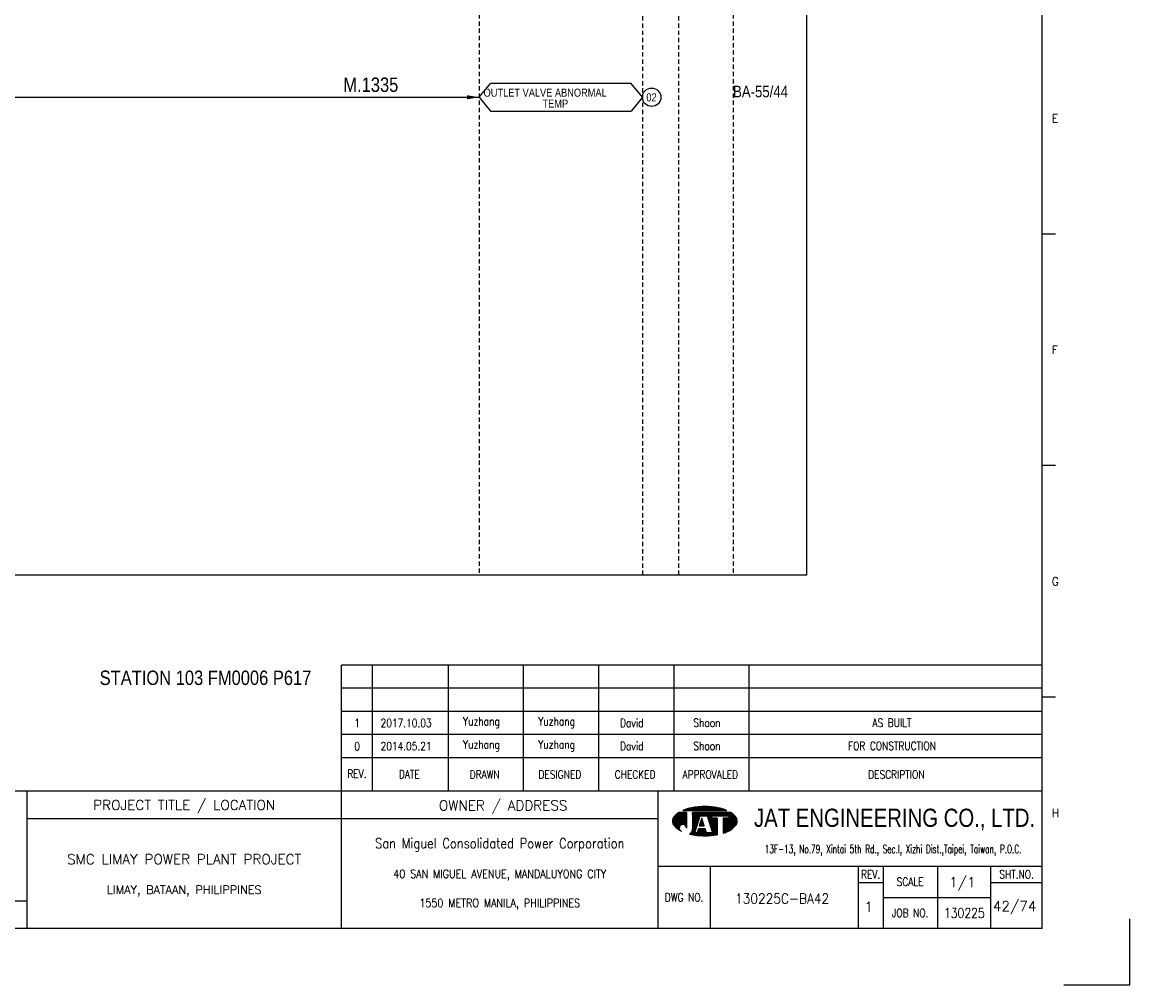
# Model space of a CAD drawing. Extents: x 1517 to 2483, y -111 to 571.
# Tile 3 of 4: x 2099 to 2483, y -111 to 223. Entities that reach past the tile are written whole.
import ezdxf
from ezdxf.enums import TextEntityAlignment as Align

# ---------------------------------------------------------------- set-up
doc = ezdxf.new("R2010")
doc.units = 0
doc.header["$MEASUREMENT"] = 0
doc.linetypes.add('HIDDEN', pattern=[4, 1.5, -1, 1.5])
doc.layers.get('0').update_dxf_attribs({"linetype": 'CONTINUOUS'})
doc.layers.get('DEFPOINTS').update_dxf_attribs({"linetype": 'CONTINUOUS'})
for name, color, linetype in [('B_DIM', 7, 'CONTINUOUS'), ('CON', 4, 'CONTINUOUS'), ('DCS', 7, 'CONTINUOUS'), ('HID', 2, 'HIDDEN'), ('T', 2, 'CONTINUOUS'), ('TEXT', 7, 'CONTINUOUS'), ('圖框CON', 4, 'CONTINUOUS'), ('框線', 6, 'CONTINUOUS')]:
    doc.layers.add(name, color=color, linetype=linetype)
doc.styles.add('AEH', font='simplex', dxfattribs={"width": 0.8, "bigfont": 'ae'})
doc.styles.add('DAYUKP', font='complex', dxfattribs={"bigfont": 'DAYUKP.SHX'})
doc.styles.add('E2', font='simplex.shx', dxfattribs={"height": 2})
doc.styles.add('E3', font='simplex.shx', dxfattribs={"height": 3})
doc.styles.add('ROMANS', font='romans', dxfattribs={"width": 0.8})
doc.styles.add('style3', font='ARIALN.TTF')
doc.styles.add('WMF-Arial0', font='arial.ttf')

# ---------------------------------------------------------------- blocks, each defined once
blk = doc.blocks.new('LEADER')
at = {"layer": 'CON'}
blk.add_solid([(0.85, -0.57), (0.85, -1.57), (3.85, -1.07)], dxfattribs=at)
blk = doc.blocks.new('1880-TITLE_BLK')
at = {"layer": 'TEXT', "color": 2, "linetype": 'Continuous', "style": 'E3'}
for tag, p in [('SCALE', (790.95, 31.17)), ('DWG_NO', (736.41, 26.44)), ('REV', (762.59, 23.97)), ('SHT_NO', (806.74, 23.97))]:
    blk.add_attdef(tag, text='', height=3, dxfattribs=at).set_placement(p, align=Align.MIDDLE)
at = {"layer": 'TEXT', "linetype": 'Continuous', "style": 'E2', "width": 0.6}
for tag, p in [('REV_DATE', (418.65, 19.76)), ('APPR_DATE', (492.93, 19.76))]:
    blk.add_attdef(tag, text='', height=2, dxfattribs=at).set_placement(p, align=Align.MIDDLE_LEFT)
blk = doc.blocks.new('1')
at = {"layer": 'B_DIM'}
for p, q in [((2181.53, 118.11), (1938.08, 118.11)), ((1938.08, 74.29), (1938.08, 118.11)), ((1948.92, 74.29), (1948.92, 118.11)), ((1975.28, 74.29), (1975.28, 118.11)), ((2001.39, 74.29), (2001.39, 118.11)), ((2027.5, 74.29), (2027.5, 118.11)), ((2053.62, 74.29), (2053.62, 118.11)), ((2079.73, 74.29), (2079.73, 118.11)), ((2181.53, 110.07), (1938.08, 110.07)), ((1938.08, 77.93), (1938.08, 104.33)), ((2181.53, 102.03), (1938.08, 102.03)), ((2181.53, 93.99), (1938.08, 93.99)), ((2181.53, 85.95), (1938.08, 85.95))]:
    blk.add_line(p, q, dxfattribs=at)
at = {"layer": 'DEFPOINTS'}
blk.add_lwpolyline([(2189, 7.08), (2211.97, 7.08), (2211.97, 30.05)], dxfattribs=at)
at = {"layer": 'T', "color": 0, "lineweight": -3}
for p, q in [((2053.09, 63.82), (2056.14, 66.87)), ((2053.09, 64.04), (2055.92, 66.87)), ((2053.11, 63.62), (2056.36, 66.87)), ((2053.12, 64.29), (2055.7, 66.87)), ((2053.14, 63.43), (2056.58, 66.87)), ((2053.18, 63.25), (2056.8, 66.87)), ((2053.18, 64.57), (2055.47, 66.87)), ((2053.24, 63.08), (2057.03, 66.87)), ((2053.29, 64.91), (2055.25, 66.87)), ((2053.3, 62.92), (2057.25, 66.87)), ((2053.37, 62.77), (2057.47, 66.87)), ((2053.45, 62.63), (2057.69, 66.87)), ((2053.54, 62.5), (2057.91, 66.86)), ((2053.61, 65.45), (2054.47, 66.31)), ((2053.64, 62.37), (2057.91, 66.64)), ((2053.74, 62.25), (2057.91, 66.42)), ((2053.84, 62.14), (2057.91, 66.2)), ((2053.95, 62.02), (2057.91, 65.98)), ((2054.07, 61.91), (2057.91, 65.75)), ((2054.18, 61.8), (2057.91, 65.53)), ((2056.94, 67.67), (2057.09, 67.82)), ((2057.16, 67.67), (2057.44, 67.95)), ((2057.39, 67.67), (2057.78, 68.07)), ((2057.61, 67.67), (2058.11, 68.18)), ((2057.83, 67.67), (2058.43, 68.27)), ((2058.05, 67.67), (2058.73, 68.35)), ((2058.27, 67.67), (2059.03, 68.43)), ((2058.49, 67.67), (2059.32, 68.49)), ((2058.72, 67.67), (2059.6, 68.55)), ((2058.94, 67.67), (2059.87, 68.6)), ((2059.16, 67.67), (2060.14, 68.65)), ((2059.38, 67.67), (2060.41, 68.7)), ((2059.6, 67.67), (2060.67, 68.74)), ((2059.82, 67.67), (2060.93, 68.77)), ((2060.05, 67.67), (2061.18, 68.81)), ((2060.05, 63.24), (2063.68, 66.87)), ((2060.05, 63.46), (2063.46, 66.87)), ((2060.05, 63.68), (2063.23, 66.87)), ((2060.05, 63.9), (2063.01, 66.87)), ((2060.05, 64.13), (2062.79, 66.87)), ((2060.05, 64.35), (2062.57, 66.87)), ((2060.05, 64.57), (2062.35, 66.87)), ((2060.05, 64.79), (2062.13, 66.87)), ((2060.05, 65.01), (2061.9, 66.87)), ((2060.05, 65.23), (2061.68, 66.87)), ((2060.05, 65.46), (2061.46, 66.87)), ((2060.05, 66.12), (2060.79, 66.87)), ((2060.05, 66.34), (2060.57, 66.87)), ((2060.05, 66.56), (2060.35, 66.87)), ((2060.05, 66.79), (2060.13, 66.87)), ((2060.05, 65.68), (2061.24, 66.87)), ((2060.05, 65.9), (2061.02, 66.87)), ((2060.05, 63.02), (2062.67, 65.64)), ((2060.27, 67.67), (2061.44, 68.84)), ((2060.49, 67.67), (2061.69, 68.87)), ((2060.71, 67.67), (2061.93, 68.89)), ((2060.93, 67.67), (2062.18, 68.91)), ((2061.15, 67.67), (2062.42, 68.93)), ((2061.38, 67.67), (2062.66, 68.95)), ((2061.6, 67.67), (2062.89, 68.97)), ((2061.82, 67.67), (2063.13, 68.98)), ((2062.04, 67.67), (2063.36, 68.99)), ((2062.26, 67.67), (2063.59, 69)), ((2062.48, 67.67), (2063.82, 69)), ((2062.71, 67.67), (2064.04, 69.01)), ((2062.83, 65.8), (2063.9, 66.87)), ((2062.93, 67.67), (2064.27, 69.01)), ((2063.05, 65.8), (2064.12, 66.87)), ((2063.15, 67.67), (2064.49, 69.01)), ((2063.27, 65.8), (2064.34, 66.87)), ((2063.37, 67.67), (2064.71, 69.01)), ((2063.49, 65.8), (2064.56, 66.87)), ((2063.59, 67.67), (2064.92, 69)), ((2063.72, 65.8), (2064.79, 66.87)), ((2063.81, 67.67), (2065.14, 69)), ((2063.94, 65.8), (2065.01, 66.87)), ((2064.04, 67.67), (2065.35, 68.99)), ((2064.16, 65.8), (2065.23, 66.87)), ((2064.26, 67.67), (2065.56, 68.98)), ((2064.38, 65.8), (2065.45, 66.87)), ((2064.48, 67.67), (2065.78, 68.97)), ((2064.6, 65.8), (2065.67, 66.87)), ((2064.7, 67.67), (2065.98, 68.95)), ((2064.82, 65.8), (2065.89, 66.87)), ((2064.92, 67.67), (2066.19, 68.94)), ((2065.05, 65.8), (2066.12, 66.87)), ((2065.14, 67.67), (2066.4, 68.92)), ((2065.16, 65.69), (2066.34, 66.87)), ((2065.22, 65.53), (2066.56, 66.87)), ((2065.27, 65.36), (2066.78, 66.87)), ((2065.32, 65.19), (2067, 66.87)), ((2065.37, 67.67), (2066.6, 68.9)), ((2065.38, 65.02), (2067.22, 66.87)), ((2065.43, 64.85), (2067.45, 66.87)), ((2065.48, 64.69), (2067.67, 66.87)), ((2065.54, 64.52), (2066.74, 65.71)), ((2065.59, 67.67), (2066.8, 68.88)), ((2065.59, 64.35), (2066.74, 65.49)), ((2065.81, 67.67), (2067, 68.86)), ((2066.03, 67.67), (2067.2, 68.84)), ((2066.25, 67.67), (2067.4, 68.82)), ((2066.47, 67.67), (2067.6, 68.79)), ((2066.7, 67.67), (2067.79, 68.77)), ((2066.82, 65.8), (2067.89, 66.87)), ((2066.92, 67.67), (2067.98, 68.74)), ((2067.04, 65.8), (2068.11, 66.87)), ((2067.14, 67.67), (2068.18, 68.71)), ((2067.26, 65.8), (2068.33, 66.87)), ((2067.36, 67.67), (2068.37, 68.68)), ((2067.48, 65.8), (2068.55, 66.87)), ((2067.58, 67.67), (2068.56, 68.64)), ((2067.71, 65.8), (2068.78, 66.87)), ((2067.81, 67.67), (2068.75, 68.61)), ((2067.93, 65.8), (2069, 66.87)), ((2068.03, 67.67), (2068.93, 68.58)), ((2068.15, 65.8), (2069.22, 66.87)), ((2068.25, 67.67), (2069.12, 68.54)), ((2068.37, 65.8), (2069.44, 66.87)), ((2068.47, 67.67), (2069.3, 68.5)), ((2068.59, 65.8), (2069.66, 66.87)), ((2068.69, 67.67), (2069.48, 68.46)), ((2068.81, 65.8), (2069.88, 66.87)), ((2068.91, 67.67), (2069.66, 68.42)), ((2069.04, 65.8), (2070.11, 66.87)), ((2069.14, 67.67), (2069.84, 68.37)), ((2069.26, 65.8), (2070.33, 66.87)), ((2069.36, 67.67), (2070.01, 68.33)), ((2069.48, 65.8), (2070.55, 66.87)), ((2069.58, 67.67), (2070.19, 68.28)), ((2069.7, 65.8), (2070.77, 66.87)), ((2069.8, 67.67), (2070.36, 68.23)), ((2069.92, 65.8), (2070.99, 66.87)), ((2070.02, 67.67), (2070.53, 68.18)), ((2070.14, 65.8), (2071.21, 66.87)), ((2070.24, 67.67), (2070.7, 68.13)), ((2070.37, 65.8), (2071.44, 66.87)), ((2070.47, 67.67), (2070.87, 68.07)), ((2070.59, 65.8), (2071.66, 66.87)), ((2070.69, 67.67), (2071.03, 68.02)), ((2070.75, 63.08), (2074.07, 66.4)), ((2070.75, 62.86), (2074.19, 66.3)), ((2070.75, 62.63), (2074.31, 66.2)), ((2070.75, 62.41), (2074.43, 66.09)), ((2070.75, 62.19), (2074.54, 65.98)), ((2070.75, 61.97), (2074.66, 65.87)), ((2070.75, 61.75), (2074.77, 65.76)), ((2070.75, 61.53), (2074.87, 65.65)), ((2070.75, 61.3), (2074.98, 65.53)), ((2070.81, 65.8), (2071.88, 66.87)), ((2070.91, 67.67), (2071.2, 67.96)), ((2071.03, 65.8), (2072.1, 66.87)), ((2071.13, 67.67), (2071.36, 67.9)), ((2071.25, 65.8), (2072.32, 66.87)), ((2071.35, 67.67), (2071.52, 67.84)), ((2071.47, 65.8), (2072.54, 66.87)), ((2071.57, 67.67), (2071.68, 67.77)), ((2071.7, 65.8), (2072.77, 66.87)), ((2071.8, 67.67), (2071.83, 67.71)), ((2071.92, 65.8), (2072.99, 66.87)), ((2072.14, 65.8), (2073.21, 66.87)), ((2072.36, 65.8), (2073.43, 66.87)), ((2072.58, 65.8), (2073.57, 66.78)), ((2072.62, 65.62), (2073.7, 66.69)), ((2072.62, 65.39), (2073.83, 66.6)), ((2072.62, 65.17), (2073.95, 66.5)), ((2054.29, 61.7), (2057.91, 65.31)), ((2054.41, 61.59), (2057.91, 65.09)), ((2054.53, 61.49), (2057.91, 64.87)), ((2054.65, 61.39), (2057.91, 64.65)), ((2054.78, 61.29), (2055.59, 62.11)), ((2054.9, 61.2), (2055.48, 61.77)), ((2056.12, 62.63), (2057.91, 64.42)), ((2056.46, 62.75), (2057.91, 64.2)), ((2056.7, 62.77), (2057.91, 63.98)), ((2056.9, 62.75), (2057.91, 63.76)), ((2057.08, 62.71), (2057.91, 63.54)), ((2057.23, 62.64), (2057.91, 63.32)), ((2057.37, 62.56), (2057.91, 63.09)), ((2057.5, 62.46), (2057.91, 62.87)), ((2057.61, 62.35), (2057.91, 62.65)), ((2057.7, 62.23), (2057.91, 62.43)), ((2057.79, 62.09), (2057.91, 62.21)), ((2057.85, 61.93), (2057.91, 61.99)), ((2057.89, 61.75), (2057.91, 61.76)), ((2059.09, 59.4), (2061.43, 61.74)), ((2059.86, 60.39), (2061.54, 62.07)), ((2059.98, 60.73), (2061.64, 62.39)), ((2060.03, 61), (2061.74, 62.72)), ((2060.05, 62.8), (2062.57, 65.32)), ((2060.05, 62.57), (2062.47, 64.99)), ((2060.05, 62.35), (2062.36, 64.67)), ((2060.05, 62.13), (2062.26, 64.34)), ((2060.05, 61.91), (2062.16, 64.02)), ((2060.05, 61.69), (2062.05, 63.69)), ((2060.05, 61.46), (2061.95, 63.37)), ((2062.45, 62.32), (2063.71, 63.57)), ((2062.5, 62.58), (2063.65, 63.74)), ((2062.6, 62.91), (2063.6, 63.91)), ((2062.68, 62.32), (2063.76, 63.4)), ((2062.7, 63.23), (2063.55, 64.08)), ((2062.8, 63.56), (2063.49, 64.25)), ((2062.9, 62.32), (2063.81, 63.24)), ((2062.91, 63.88), (2063.44, 64.42)), ((2063.01, 64.2), (2063.39, 64.58)), ((2063.11, 64.53), (2063.33, 64.75)), ((2063.12, 62.32), (2063.87, 63.07)), ((2063.21, 64.85), (2063.28, 64.92)), ((2063.34, 62.32), (2063.92, 62.9)), ((2063.56, 62.32), (2063.97, 62.73)), ((2063.78, 62.32), (2064.03, 62.56)), ((2064.01, 62.32), (2064.08, 62.39)), ((2065.65, 64.18), (2066.74, 65.27)), ((2065.7, 64.01), (2066.74, 65.05)), ((2065.75, 63.84), (2066.9, 65)), ((2065.81, 63.68), (2067.12, 65)), ((2065.86, 63.51), (2067.35, 65)), ((2065.91, 63.34), (2067.57, 65)), ((2065.97, 63.17), (2067.79, 65)), ((2066.02, 63), (2068.01, 65)), ((2066.07, 62.84), (2068.23, 65)), ((2066.13, 62.67), (2068.46, 65)), ((2066.18, 62.5), (2068.61, 64.93)), ((2066.23, 62.33), (2068.61, 64.71)), ((2066.29, 62.16), (2068.61, 64.48)), ((2066.34, 61.99), (2068.61, 64.26)), ((2066.39, 61.83), (2068.61, 64.04)), ((2066.45, 61.66), (2068.61, 63.82)), ((2066.5, 61.49), (2068.61, 63.6)), ((2066.56, 61.32), (2068.61, 63.38)), ((2066.61, 61.15), (2068.61, 63.15)), ((2066.66, 60.99), (2068.61, 62.93)), ((2066.72, 60.82), (2068.61, 62.71)), ((2066.77, 60.65), (2068.61, 62.49)), ((2066.82, 60.48), (2068.61, 62.27)), ((2066.88, 60.31), (2068.61, 62.05)), ((2066.93, 60.14), (2068.61, 61.82)), ((2066.98, 59.98), (2068.61, 61.6)), ((2070.75, 61.08), (2075.08, 65.41)), ((2070.75, 60.86), (2075.17, 65.28)), ((2070.75, 60.64), (2075.25, 65.14)), ((2070.75, 63.96), (2071.78, 65)), ((2070.75, 63.74), (2072, 65)), ((2070.75, 63.52), (2072.22, 65)), ((2070.75, 63.3), (2072.45, 65)), ((2070.75, 64.41), (2071.34, 65)), ((2070.75, 64.19), (2071.56, 65)), ((2070.75, 64.85), (2070.89, 65)), ((2070.75, 64.63), (2071.12, 65)), ((2070.75, 60.42), (2075.33, 64.99)), ((2070.75, 60.2), (2075.39, 64.84)), ((2070.75, 59.97), (2075.45, 64.67)), ((2070.75, 59.75), (2075.5, 64.5)), ((2071.07, 59.85), (2075.53, 64.32)), ((2071.42, 59.97), (2075.56, 64.12)), ((2071.78, 60.12), (2075.57, 63.9)), ((2072.17, 60.28), (2075.55, 63.67)), ((2072.59, 60.48), (2075.51, 63.4)), ((2073.08, 60.75), (2075.42, 63.1)), ((2073.74, 61.19), (2075.24, 62.69)), ((2055.03, 61.11), (2055.46, 61.53)), ((2055.16, 61.01), (2055.47, 61.33)), ((2055.3, 60.93), (2055.52, 61.15)), ((2055.43, 60.84), (2055.59, 60.99)), ((2055.57, 60.76), (2055.67, 60.85)), ((2055.71, 60.67), (2055.76, 60.73)), ((2055.85, 60.59), (2055.88, 60.62)), ((2056, 60.52), (2056, 60.52)), ((2056.14, 60.44), (2056.14, 60.44)), ((2057.91, 61.54), (2057.91, 61.55)), ((2059.28, 59.36), (2061.33, 61.42)), ((2059.46, 59.32), (2061.23, 61.09)), ((2059.64, 59.29), (2061.12, 60.77)), ((2059.83, 59.25), (2061.02, 60.44)), ((2060.02, 59.22), (2060.92, 60.12)), ((2060.05, 61.24), (2060.05, 61.24)), ((2060.21, 59.19), (2060.93, 59.91)), ((2060.4, 59.16), (2061.15, 59.91)), ((2060.59, 59.13), (2061.38, 59.91)), ((2060.78, 59.1), (2061.6, 59.91)), ((2060.98, 59.07), (2063.16, 61.25)), ((2061.17, 59.04), (2063.38, 61.25)), ((2061.37, 59.02), (2063.6, 61.25)), ((2061.57, 59), (2063.82, 61.25)), ((2061.68, 59.99), (2062.94, 61.25)), ((2061.77, 58.97), (2064.04, 61.25)), ((2061.78, 60.32), (2062.71, 61.25)), ((2061.88, 60.64), (2062.49, 61.25)), ((2061.97, 58.95), (2064.27, 61.25)), ((2061.99, 60.96), (2062.27, 61.25)), ((2062.17, 58.94), (2064.45, 61.21)), ((2062.38, 58.92), (2064.51, 61.05)), ((2062.58, 58.9), (2064.56, 60.88)), ((2062.79, 58.89), (2064.61, 60.71)), ((2063, 58.88), (2064.67, 60.54)), ((2063.21, 58.87), (2064.72, 60.37)), ((2063.43, 58.86), (2064.77, 60.2)), ((2063.64, 58.85), (2064.82, 60.03)), ((2063.86, 58.85), (2064.92, 59.91)), ((2064.08, 58.84), (2065.15, 59.91)), ((2064.3, 58.84), (2065.37, 59.91)), ((2064.52, 58.84), (2065.59, 59.91)), ((2064.74, 58.85), (2065.81, 59.91)), ((2064.97, 58.85), (2066.03, 59.91)), ((2065.2, 58.86), (2066.25, 59.91)), ((2065.43, 58.87), (2066.48, 59.91)), ((2065.66, 58.88), (2066.7, 59.91)), ((2065.9, 58.89), (2066.92, 59.91)), ((2066.14, 58.91), (2068.61, 61.38)), ((2066.38, 58.93), (2068.61, 61.16)), ((2066.62, 58.95), (2068.61, 60.94)), ((2066.87, 58.97), (2068.61, 60.72)), ((2067.11, 59), (2068.61, 60.49)), ((2067.37, 59.03), (2068.61, 60.27)), ((2067.62, 59.06), (2068.61, 60.05)), ((2067.88, 59.1), (2068.61, 59.83)), ((2068.14, 59.14), (2068.61, 59.61)), ((2068.4, 59.18), (2068.61, 59.38))]:
    blk.add_line(p, q, dxfattribs=at)
at = {"layer": 'T', "lineweight": -3}
for p, q in [((2057.91, 66.87), (2055.21, 66.87)), ((2056.73, 67.67), (2071.93, 67.67)), ((2057.91, 66.87), (2057.91, 61.52)), ((2073.45, 66.87), (2060.05, 66.87)), ((2060.05, 66.33), (2060.05, 66.87)), ((2060.05, 66.87), (2060.05, 61.23)), ((2060.85, 59.91), (2062.72, 65.8)), ((2062.72, 65.8), (2065.13, 65.8)), ((2063.79, 65.8), (2065.13, 65.8)), ((2065.13, 65.8), (2067, 59.91)), ((2066.74, 65.8), (2072.62, 65.8)), ((2066.74, 65), (2066.74, 65.8)), ((2072.62, 65.8), (2072.62, 65)), ((2061.8, 63.05), (2060.05, 61.24)), ((2063.26, 65), (2062.41, 62.32)), ((2062.41, 62.32), (2064.1, 62.32)), ((2064.1, 62.32), (2063.26, 65)), ((2068.61, 65), (2066.74, 65)), ((2068.61, 65), (2068.61, 59.21)), ((2072.62, 65), (2070.75, 65)), ((2070.75, 65), (2070.75, 59.74)), ((2061.65, 59.91), (2060.85, 59.91)), ((2062.08, 61.25), (2061.65, 59.91)), ((2064.44, 61.25), (2062.08, 61.25)), ((2064.86, 59.91), (2064.44, 61.25)), ((2067, 59.91), (2064.86, 59.91))]:
    blk.add_line(p, q, dxfattribs=at)
for centre, major_axis, start_param, end_param in [((2055.58, 63.92), (1.76, 1.76), 1.614811, 2.356194), ((2059.72, 60.14), (-5.73, 5.73), 6.088179, 6.3272), ((2062.5, 54), (-10.49, 10.49), 5.683021, 5.897183), ((2064.33, 44.23), (-17.52, 17.52), 5.497787, 5.683021), ((2064.33, 44.23), (17.52, 17.52), 0.600164, 0.785398), ((2066.16, 54), (10.49, 10.49), 0.386002, 0.600164), ((2068.93, 60.14), (-5.73, 5.73), 4.668374, 4.907395), ((2073.07, 63.92), (-1.76, 1.76), 3.926991, 4.668374), ((2055.58, 63.92), (-1.76, 1.76), 0.785398, 1.526782), ((2059.72, 67.71), (5.73, 5.73), 3.097578, 3.478972), ((2056.68, 61.54), (-0.868, 0.868), 3.906164, 8.245601), ((2068.93, 67.71), (-5.73, 5.73), 2.781027, 3.185607), ((2073.07, 63.92), (1.76, 1.76), 4.756403, 5.497787), ((2057.88, 61.28), (1.53, 1.53), 4.470635, 5.546585), ((2064.33, 83.62), (17.52, 17.52), 3.710226, 3.926991), ((2064.33, 83.62), (17.52, 17.52), 3.926991, 4.100643), ((2066.16, 73.85), (-10.49, 10.49), 2.670765, 2.781027)]:
    blk.add_ellipse(centre, major_axis=major_axis, ratio=1, start_param=start_param, end_param=end_param, dxfattribs=at)
at = {"layer": '圖框CON'}
for p, q in [((2186.14, 267.8), (2181.53, 267.8)), ((2186.14, 187.4), (2181.53, 187.4)), ((2186.14, 107), (2181.53, 107)), ((2048.1, 48.3), (2181.53, 48.3)), ((2066.14, 48.3), (2066.14, 26.6)), ((2117.55, 48.3), (2117.55, 26.6)), ((2126.28, 48.3), (2126.28, 26.6)), ((2145.25, 26.6), (2145.25, 48.3)), ((2163.72, 26.6), (2163.72, 48.3)), ((2117.55, 42.62), (2126.28, 42.62)), ((2163.72, 42.62), (2181.53, 42.62)), ((2126.28, 37.45), (2163.72, 37.45))]:
    blk.add_line(p, q, dxfattribs=at)
for points in [[(1828.89, 26.6), (1828.89, 74.29)], [(1938.08, 26.6), (1938.08, 74.29)], [(2048.1, 26.6), (2048.1, 74.29)], [(2048.1, 64.75), (1828.89, 64.75)], [(1828.89, 36.15), (1802.67, 36.15), (1651.45, 36.15)]]:
    blk.add_lwpolyline(points, dxfattribs=at)
at = {"layer": '框線'}
for p, q in [((2181.53, 26.6), (2181.53, 669.81)), ((2181.53, 74.29), (1308.62, 74.29)), ((2181.53, 26.6), (1308.62, 26.6))]:
    blk.add_line(p, q, dxfattribs=at)
at = {"style": 'DAYUKP'}
for s, p in [('E', (2184.79, 307.99)), ('F', (2184.79, 227.59)), ('G', (2184.79, 147.19)), ('H', (2184.79, 66.79))]:
    blk.add_text(s, height=2.87, dxfattribs=at).set_placement(p, align=Align.MIDDLE_LEFT)
at = {"style": 'WMF-Arial0', "width": 0.8}
blk.add_text('JAT ENGINEERING CO., LTD.', height=6.3172, dxfattribs=at).set_placement((2130.24, 64.55), align=Align.MIDDLE)
at = {"color": 2, "ltscale": 500, "style": 'ROMANS', "width": 0.85}
blk.add_text('San Miguel Consolidated Power Corporation', height=3.4457, dxfattribs=at).set_placement((1993.09, 56.23), align=Align.MIDDLE_CENTER)
at = {"color": 2, "ltscale": 500, "style": 'ROMANS'}
for s, height, p in [('SMC LIMAY POWER PLANT PROJECT', 3.4457, (1883.48, 50.7)), ('LIMAY, BATAAN, PHILIPPINES', 2.8714, (1883.48, 40.08))]:
    blk.add_text(s, height=height, dxfattribs=at).set_placement(p, align=Align.MIDDLE_CENTER)
at = {"color": 4, "ltscale": 500, "style": 'ROMANS', "width": 0.85}
for s, p in [('40 SAN MIGUEL AVENUE, MANDALUYONG CITY', (1993.09, 45.61)), ('1550 METRO MANILA, PHILIPPINES', (1993.09, 35.51))]:
    blk.add_text(s, height=2.8714, dxfattribs=at).set_placement(p, align=Align.MIDDLE_CENTER)
at = {"layer": 'B_DIM', "style": 'AEH', "width": 0.8}
for s, height, p in [('REV.', 2.871, (1943.45, 80.37)), ('DATE', 2.871, (1961.68, 80.21)), ('DRAWN', 2.871, (1987.87, 80.12)), ('DESIGNED', 2.871, (2013.98, 80.12)), ('CHECKED', 2.871, (2040.1, 80.12)), ('APPROVALED', 2.871, (2066.21, 80.12)), ('DESCRIPTION', 2.8714, (2130.87, 80.12))]:
    blk.add_text(s, height=height, dxfattribs=at).set_placement(p, align=Align.MIDDLE)
at = {"layer": 'HID', "ltscale": 500, "style": 'ROMANS'}
for s, p in [('PROJECT TITLE / LOCATION', (1883.48, 69.28)), ('OWNER / ADDRESS', (1994.25, 69.12))]:
    blk.add_text(s, height=3.4457, dxfattribs=at).set_placement(p, align=Align.MIDDLE)
at = {"layer": 'HID', "color": 7, "style": 'ROMANS', "width": 0.8}
for s, p in [('REV.', (2121.92, 45.46)), ('SHT.NO.', (2172.62, 45.46)), ('SCALE', (2135.64, 42.87)), ('DWG NO.', (2057.12, 37.45)), ('JOB NO.', (2135.64, 32.03))]:
    blk.add_text(s, height=2.871, dxfattribs=at).set_placement(p, align=Align.MIDDLE)
at = {"layer": 'T', "color": 2, "ltscale": 500, "style": 'ROMANS', "width": 0.65}
blk.add_text('13F-13, No.79, Xintai 5th Rd., Sec.I, Xizhi Dist.,Taipei, Taiwan, P.O.C.', height=2.8714, dxfattribs=at).set_placement((2129.74, 52.81), align=Align.CENTER)

msp = doc.modelspace()

# ---------------------------------------------------------------- linework, layer by layer
at = {"layer": 'CON', "color": 6}
for p, q in [((2257.37, 197.06), (2261.27, 201.88)), ((2310.17, 201.88), (2261.27, 201.88)), ((2314.07, 197.06), (2310.17, 201.88)), ((2257.37, 197.06), (2261.27, 192.25)), ((2314.07, 197.06), (2310.17, 192.25)), ((2261.27, 192.25), (2310.17, 192.25))]:
    msp.add_line(p, q, dxfattribs=at)
at = {"layer": 'CON'}
msp.add_line((2042.59, 197.06), (2257.37, 197.06), dxfattribs=at)
msp.add_lwpolyline([(1657.12, 530.88), (2371.12, 530.88), (2371.12, 31.07), (1657.12, 31.07)], close=True, dxfattribs=at)
msp.add_circle((2317.29, 197.06), 3.21, dxfattribs=at)
at = {"layer": 'HID'}
for p, q in [((2257.37, 530.88), (2257.37, 31.07)), ((2314.07, 530.18), (2314.07, 31.07)), ((2326.67, 530.18), (2326.67, 31.07)), ((2345.57, 530.88), (2345.57, 31.07))]:
    msp.add_line(p, q, dxfattribs=at)

# ---------------------------------------------------------------- block references
msp.add_blockref('1', (271.45, -118.24))
at = {"layer": 'CON', "xscale": 1.4, "yscale": 1.4, "zscale": 1.4}
msp.add_blockref('LEADER', (2251.98, 198.56), dxfattribs=at)
at = {"layer": 'TEXT', "color": 0}
ref = msp.add_blockref('1880-TITLE_BLK', (1516.8, -111.58), dxfattribs=dict(at, xscale=1.148576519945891, yscale=1.148576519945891, zscale=1.148576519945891))
ref.add_attrib('DWG_NO', '130225C-BA42', dxfattribs={"color": 2, "linetype": 'Continuous', "height": 3.4457, "style": 'E3', "width": 0.9}).set_placement((2362.62, -81.21), align=Align.MIDDLE)
ref.add_attrib('REV', '1', dxfattribs={"color": 2, "linetype": 'Continuous', "height": 3.45, "style": 'E3'}).set_placement((2392.69, -84.05), align=Align.MIDDLE)
ref.add_attrib('SCALE', '1/1', dxfattribs={"color": 2, "linetype": 'Continuous', "height": 3.446, "style": 'E3'}).set_placement((2425.26, -75.79), align=Align.MIDDLE)
ref.add_attrib('SHT_NO', '42/74', dxfattribs={"color": 2, "linetype": 'Continuous', "height": 3.446, "style": 'E3'}).set_placement((2443.4, -84.05), align=Align.MIDDLE)

# ---------------------------------------------------------------- texts
at = {"layer": 'CON', "style": 'style3'}
for s, p in [(' OUTLET VALVE ABNORMAL', (2258.03, 196.41)), ('TEMP', (2279.37, 192.62)), ('02', (2315.46, 194.78))]:
    msp.add_text(s, height=2.8, dxfattribs=at).set_placement(p, align=Align.BOTTOM_LEFT)
msp.add_text('BA-55/44', height=4, dxfattribs=at).set_placement((2345.57, 197.04))
at = {"layer": 'DCS', "linetype": 'ByBlock', "style": 'style3'}
for s, p in [('M.1335', (2210.19, 198.92)), ('STATION 103 FM0006 P617', (2125.55, -7.04))]:
    msp.add_text(s, height=5, dxfattribs=at).set_placement(p)
at = {"layer": 'T', "style": 'AEH', "width": 0.8}
for s, height, p in [('1', 2.87, (2214.98, -20.27)), ('2017.10.03', 2.871, (2231.99, -20.24)), ('Yuzhang', 2.871, (2258.18, -20.15)), ('Yuzhang', 2.871, (2284.3, -20.15)), ('David', 2.871, (2310.41, -20.15)), ('Shoon', 2.871, (2336.52, -20.15)), ('AS BUILT', 2.871, (2400.79, -20.15)), ('0', 2.87, (2214.98, -28.31)), ('2014.05.21', 2.871, (2231.99, -28.28)), ('Yuzhang', 2.871, (2258.18, -28.19)), ('Yuzhang', 2.871, (2284.3, -28.19)), ('David', 2.871, (2310.41, -28.19)), ('Shoon', 2.871, (2336.52, -28.19)), ('FOR CONSTRUCTION', 2.8714, (2400.79, -28.19))]:
    msp.add_text(s, height=height, dxfattribs=at).set_placement(p, align=Align.MIDDLE)
at = {"layer": 'TEXT', "color": 2, "style": 'E3', "width": 0.8}
msp.add_text('130225', height=3.446, dxfattribs=at).set_placement((2425.93, -86.22), align=Align.MIDDLE_CENTER)

doc.saveas('drawing.dxf')
